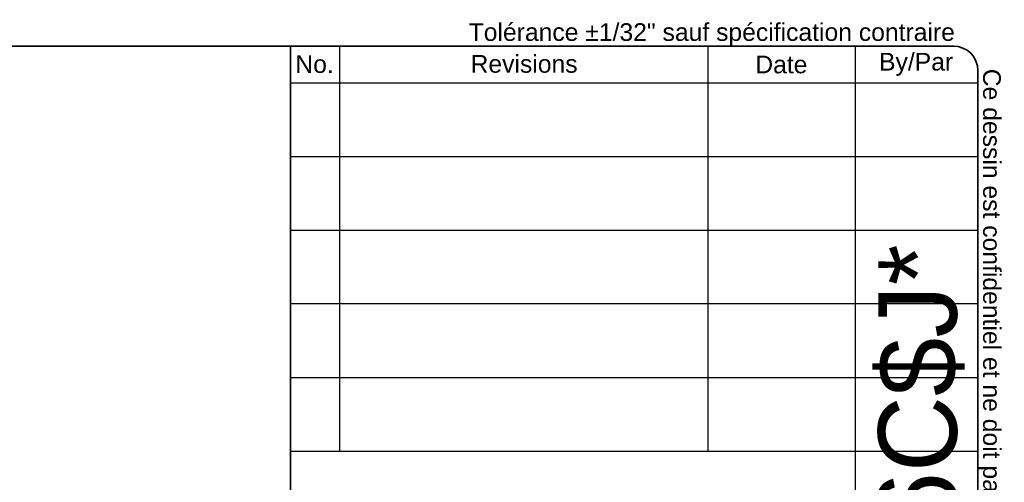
# Model space of a CAD drawing. Header units: inches. Extents: x 0 to 120, y -11 to 78.
# Tile 6 of 6: x 84 to 120, y 61 to 78. Entities that reach past the tile are written whole.
import ezdxf
from ezdxf.enums import TextEntityAlignment as Align

# ---------------------------------------------------------------- set-up
doc = ezdxf.new("R2010")
doc.units = ezdxf.units.IN
doc.header["$LTSCALE"] = 7.213522
doc.header["$MEASUREMENT"] = 0
doc.layers.get('0').update_dxf_attribs({"lineweight": 25})
doc.layers.add('Sketch Geometry(ANSI)', color=7, linetype='Continuous', lineweight=25)
doc.layers.add('Symbols(ANSI)', color=7, linetype='Continuous', lineweight=25)
doc.styles.add('Current-ANSI', font='arial.ttf')
doc.styles.add('Text Style44', font='arialbd.ttf')
doc.styles.add('Text Style83', font='FRE3OF9X.TTF')

# ---------------------------------------------------------------- blocks, each defined once
blk = doc.blocks.new('Title Blocks EXM - ANSI B')
at = {"layer": 'Sketch Geometry(ANSI)'}
for p, q in [((13.25, 10.687), (16.625, 10.687)), ((13.5, 10.687), (13.5, 8.625)), ((15.375, 10.687), (15.375, 8.625)), ((16.125, 10.687), (16.125, 3.5)), ((16.75, 10.562), (16.75, 0.375)), ((13.25, 10.5), (16.75, 10.5)), ((13.25, 10.125), (16.75, 10.125)), ((13.25, 9.75), (16.75, 9.75)), ((16.75, 9.375), (13.25, 9.375)), ((13.25, 9), (16.75, 9)), ((16.75, 9), (16.75, 8.625)), ((13.25, 8.625), (16.75, 8.625))]:
    blk.add_line(p, q, dxfattribs=at)
at = {"layer": 'Sketch Geometry(ANSI)', "linetype": 'Continuous', "lineweight": 35}
for q in [(13.25, 10.687), (13.25, 3.5)]:
    blk.add_line((13.25, 8.625), q, dxfattribs=at)
at = {"layer": 'Sketch Geometry(ANSI)'}
blk.add_arc((16.625, 10.562), 0.125, 0, 90, dxfattribs=at)
at = {"layer": 'Symbols(ANSI)', "color": 7, "char_height": 0.09, "attachment_point": 5, "style": 'Current-ANSI'}
for s, insert, width in [('No.', (13.3727, 10.5947), 0.250391), ('Revisions', (14.4395, 10.5958), 1.873306), ('Date', (15.7494, 10.5928), 0.751347), ('By/Par', (16.4354, 10.5938), 0.622018)]:
    blk.add_mtext(s, dxfattribs=dict(at, insert=insert, width=width))
at = {"layer": 'Symbols(ANSI)', "color": 7, "style": 'Current-ANSI'}
for tag, p in [('REV1', (13.3753, 10.3127)), ('REV1DATE', (15.7496, 10.31)), ('REV1BY', (16.4371, 10.3133)), ('REV2', (13.3734, 9.9377)), ('REV2DATE', (15.7475, 9.9406)), ('REV2BY', (16.4372, 9.9385)), ('REV3', (13.3741, 9.563)), ('REV3DATE', (15.7516, 9.563)), ('REV3BY', (16.4372, 9.5635)), ('REV4', (13.3766, 9.1879)), ('REV4DATE', (15.7516, 9.1879)), ('REV4BY', (16.4411, 9.1885)), ('REV5', (13.3734, 8.8129)), ('REV5DATE', (15.7516, 8.8129)), ('REV5BY', (16.4379, 8.8113)), ('MFG_APPROVED_DATE', (16.3934, 2.3745)), ('DETAIL_REV', (16.2494, 0.9257))]:
    blk.add_attdef(tag, text='', height=0.09, dxfattribs=at).set_placement(p, align=Align.MIDDLE_CENTER)
for tag, p in [('REV1DESC', (13.5255, 10.3098)), ('REV2DESC', (13.5253, 9.9374)), ('REV3DESC', (13.528, 9.5635)), ('REV4DESC', (13.533, 9.1903)), ('REV5DESC', (13.5322, 8.8113)), ('COMPANY', (14.1202, 2.375))]:
    blk.add_attdef(tag, text='', height=0.09, dxfattribs=at).set_placement(p, align=Align.MIDDLE_LEFT)
at = {"layer": 'Symbols(ANSI)', "color": 7, "style": 'Text Style83'}
blk.add_attdef('BARCODE_001', (16.6427, 3.9376), '', height=0.4, rotation=90, dxfattribs=at)
at = {"layer": 'Symbols(ANSI)', "color": 7}
for tag, p, height, style in [('IDW_DATE_001', (16.1168, 2.0799), 0.09, 'Current-ANSI'), ('MATERIEL_001', (13.9591, 1.7815), 0.09, 'Current-ANSI'), ('COLOR_001', (14.2747, 1.4037), 0.09, 'Current-ANSI'), ('FINISH_001', (16.106, 1.3941), 0.09, 'Current-ANSI'), ('IDW_DESC_001', (13.8175, 0.8726), 0.09, 'Current-ANSI'), ('Sheet_Number_001', (16.3029, 0.5799), 0.09, 'Current-ANSI'), ('IDW_REV_001', (15.9474, 0.3552), 0.14, 'Text Style44'), ('IDW_NAME_001', (13.756, 0.3043), 0.14, 'Text Style44'), ('Number_of_sheets_001', (16.5509, 0.3301), 0.09, 'Current-ANSI')]:
    blk.add_attdef(tag, p, '', height=height, dxfattribs=dict(at, style=style))
blk = doc.blocks.new('Borders 12_EXM - B (Inch)')
at = {"layer": 'Sketch Geometry(ANSI)', "linetype": 'Continuous', "lineweight": 35}
for p, q in [((16.3979, 10.6915), (0.5229, 10.6915)), ((16.5229, 0.3795), (16.5229, 10.5665))]:
    blk.add_line(p, q, dxfattribs=at)
blk.add_arc((16.3979, 10.5665), 0.125, 0, 90, dxfattribs=at)
at = {"layer": 'Symbols(ANSI)', "color": 7, "insert": (13.9302, 10.6908), "char_height": 0.09, "attachment_point": 7, "style": 'Current-ANSI'}
blk.add_mtext('Tolérance ±1/32" sauf spécification contraire', dxfattribs=at)
at = {"layer": 'Symbols(ANSI)', "color": 7, "insert": (16.5222, 10.576), "char_height": 0.09, "attachment_point": 7, "rotation": 270, "style": 'Current-ANSI'}
blk.add_mtext('Ce dessin est confidentiel et ne doit pas être reproduit ou utilisé sans le consentement de EXM', dxfattribs=at)
at = {"layer": 'Symbols(ANSI)', "color": 7, "style": 'Current-ANSI'}
blk.add_attdef('FILENAME_AND_PATH_001', (6.0203, 10.7181), '', height=0.09, dxfattribs=at)

msp = doc.modelspace()

# ---------------------------------------------------------------- block references
at = {"xscale": 7.213521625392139, "yscale": 7.213521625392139, "zscale": 7.213521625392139}
msp.add_blockref('Borders 12_EXM - B (Inch)', (0, 0), dxfattribs=at)
ref = msp.add_blockref('Title Blocks EXM - ANSI B', (-1.638, 0.033), dxfattribs=dict(xscale=7.213521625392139, yscale=7.213521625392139, zscale=7.213521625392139))
ref.add_attrib('BARCODE_001', '*$H5412ES302006C$J*', (118.414, 28.437), dxfattribs={"layer": 'Symbols(ANSI)', "color": 7, "height": 2.88541, "rotation": 90, "style": 'Text Style83'})

doc.saveas('drawing.dxf')
